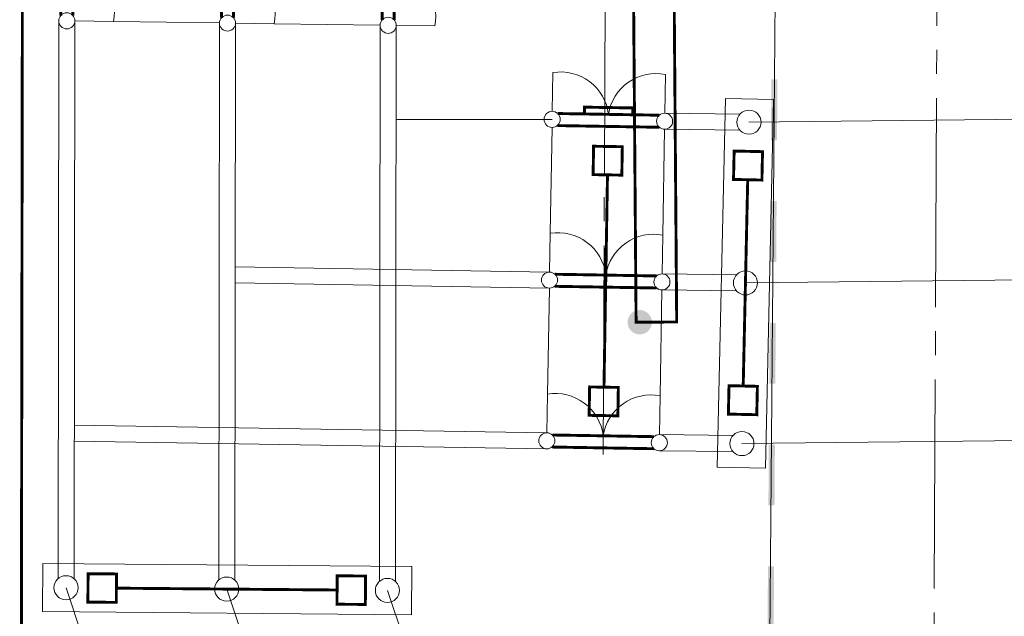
# Model space of a CAD drawing. Header units: millimetres. Extents: x 0 to 594, y 0 to 420.
# Tile 8 of 21: x 169 to 231, y 183 to 220. Entities that reach past the tile are written whole.
import ezdxf

# ---------------------------------------------------------------- set-up
doc = ezdxf.new("R2010")
doc.units = ezdxf.units.MM
for name, pattern in [('K5LT32768', [0]), ('K5LT_AXLED', [17.5, 13, -1.5, 1.5, -1.5]), ('K5LT_THIN', [0])]:
    doc.linetypes.add(name, pattern=pattern)
for name, color, linetype in [('лотки', 7, 'Continuous'), ('Системный слой', 7, 'Continuous'), ('съемка', 7, 'Continuous')]:
    doc.layers.add(name, color=color, linetype=linetype)
doc.layers.add('ошиновка', color=7, linetype='Continuous', true_color=0xffd700)

# ---------------------------------------------------------------- blocks, each defined once
blk = doc.blocks.new('U4')
at = {"layer": 'Системный слой', "linetype": 'K5LT_THIN', "lineweight": 18}
for p, q in [((212.905, 192.554), (213.407, 215.504)), ((213.407, 215.504), (216.407, 215.438)), ((216.407, 215.438), (215.904, 192.489)), ((215.904, 192.489), (212.905, 192.554))]:
    blk.add_line(p, q, dxfattribs=at)
blk = doc.blocks.new('U5')
at = {"layer": 'Системный слой', "linetype": 'K5LT_THIN', "lineweight": 18}
for p, q in [((170.94, 186.571), (170.915, 183.571)), ((193.894, 186.379), (170.94, 186.571)), ((193.869, 183.379), (193.894, 186.379)), ((170.915, 183.571), (193.869, 183.379))]:
    blk.add_line(p, q, dxfattribs=at)
blk = doc.blocks.new('U50')
at = {"layer": 'Системный слой', "linetype": 'K5LT_THIN', "lineweight": 18}
for p, q in [((202.47, 204.698), (202.509, 207.108)), ((209.469, 204.582), (209.509, 206.992))]:
    blk.add_line(p, q, dxfattribs=at)
at = {"layer": 'Системный слой', "linetype": 'K5LT_THIN', "const_width": 0.18}
for points in [[(209.127, 204.455), (202.806, 204.56)], [(202.777, 203.81), (209.132, 203.705)]]:
    blk.add_lwpolyline(points, dxfattribs=at)
at = {"layer": 'Системный слой', "linetype": 'K5LT_THIN', "lineweight": 18}
for centre in [(202.461, 204.198), (209.46, 204.082)]:
    blk.add_circle(centre, 0.5, dxfattribs=at)
for centre, start, end in [((202.989, 204.147), 6.90577, 99.20202), ((208.932, 204.048), 78.91793, 171.19576)]:
    blk.add_arc(centre, 3, start, end, dxfattribs=at)
blk = doc.blocks.new('U51')
at = {"layer": 'Системный слой', "linetype": 'K5LT_THIN', "lineweight": 18}
for p, q in [((202.635, 214.697), (202.675, 217.107)), ((209.634, 214.581), (209.674, 216.991))]:
    blk.add_line(p, q, dxfattribs=at)
at = {"layer": 'Системный слой', "linetype": 'K5LT_THIN', "const_width": 0.18}
for points in [[(209.293, 214.454), (202.972, 214.559)], [(204.633, 214.531), (204.64, 214.956), (207.64, 214.906), (207.633, 214.481)], [(202.943, 213.809), (209.298, 213.704)]]:
    blk.add_lwpolyline(points, dxfattribs=at)
at = {"layer": 'Системный слой', "linetype": 'K5LT_THIN', "lineweight": 18}
for centre in [(202.627, 214.197), (209.626, 214.081)]:
    blk.add_circle(centre, 0.5, dxfattribs=at)
for centre, start, end in [((203.155, 214.145), 6.90577, 99.20202), ((209.098, 214.047), 78.91793, 171.19576)]:
    blk.add_arc(centre, 3, start, end, dxfattribs=at)
blk = doc.blocks.new('U52')
at = {"layer": 'Системный слой', "linetype": 'K5LT_THIN', "lineweight": 18}
for p, q in [((202.304, 194.699), (202.344, 197.11)), ((209.303, 194.583), (209.343, 196.994))]:
    blk.add_line(p, q, dxfattribs=at)
at = {"layer": 'Системный слой', "linetype": 'K5LT_THIN', "const_width": 0.18}
for points in [[(208.962, 194.457), (202.641, 194.561)], [(202.611, 193.812), (208.966, 193.706)]]:
    blk.add_lwpolyline(points, dxfattribs=at)
at = {"layer": 'Системный слой', "linetype": 'K5LT_THIN', "lineweight": 18}
for centre in [(202.296, 194.199), (209.295, 194.083)]:
    blk.add_circle(centre, 0.5, dxfattribs=at)
for centre, start, end in [((202.824, 194.148), 6.90577, 99.20202), ((208.766, 194.05), 78.91793, 171.19576)]:
    blk.add_arc(centre, 3, start, end, dxfattribs=at)
blk = doc.blocks.new('U61')
at = {"layer": 'Системный слой', "linetype": 'K5LT_THIN', "lineweight": 18}
for p, q in [((183.021, 227.177), (185.432, 227.144)), ((182.924, 220.178), (185.334, 220.145))]:
    blk.add_line(p, q, dxfattribs=at)
at = {"layer": 'Системный слой', "linetype": 'K5LT_THIN', "const_width": 0.18}
for points in [[(182.046, 220.512), (182.134, 226.867)], [(182.884, 226.84), (182.796, 220.519)]]:
    blk.add_lwpolyline(points, dxfattribs=at)
at = {"layer": 'Системный слой', "linetype": 'K5LT_THIN', "lineweight": 18}
for centre in [(182.521, 227.184), (182.424, 220.185)]:
    blk.add_circle(centre, 0.5, dxfattribs=at)
for centre, start, end in [((182.471, 226.657), 277.0599, 9.33773), ((182.389, 220.714), 349.05364, 81.34988)]:
    blk.add_arc(centre, 3, start, end, dxfattribs=at)
blk = doc.blocks.new('U62')
at = {"layer": 'Системный слой', "linetype": 'K5LT_THIN', "lineweight": 18}
for p, q in [((193.02, 227.039), (195.431, 227.005)), ((192.923, 220.039), (195.333, 220.006))]:
    blk.add_line(p, q, dxfattribs=at)
at = {"layer": 'Системный слой', "linetype": 'K5LT_THIN', "const_width": 0.18}
for points in [[(192.045, 220.374), (192.133, 226.729)], [(192.883, 226.701), (192.795, 220.38)], [(192.818, 222.041), (193.243, 222.035), (193.285, 225.035), (192.86, 225.041)]]:
    blk.add_lwpolyline(points, dxfattribs=at)
at = {"layer": 'Системный слой', "linetype": 'K5LT_THIN', "lineweight": 18}
for centre in [(192.52, 227.045), (192.423, 220.046)]:
    blk.add_circle(centre, 0.5, dxfattribs=at)
for centre, start, end in [((192.471, 226.518), 277.0599, 9.33773), ((192.388, 220.575), 349.05364, 81.34988)]:
    blk.add_arc(centre, 3, start, end, dxfattribs=at)
blk = doc.blocks.new('U63')
at = {"layer": 'Системный слой', "linetype": 'K5LT_THIN', "lineweight": 18}
for p, q in [((173.022, 227.316), (175.433, 227.283)), ((172.925, 220.317), (175.335, 220.283))]:
    blk.add_line(p, q, dxfattribs=at)
at = {"layer": 'Системный слой', "linetype": 'K5LT_THIN', "const_width": 0.18}
for points in [[(172.047, 220.651), (172.135, 227.006)], [(172.885, 226.979), (172.797, 220.658)]]:
    blk.add_lwpolyline(points, dxfattribs=at)
at = {"layer": 'Системный слой', "linetype": 'K5LT_THIN', "lineweight": 18}
for centre in [(172.522, 227.323), (172.425, 220.324)]:
    blk.add_circle(centre, 0.5, dxfattribs=at)
for centre, start, end in [((172.472, 226.796), 277.0599, 9.33773), ((172.39, 220.853), 349.05364, 81.34988)]:
    blk.add_arc(centre, 3, start, end, dxfattribs=at)
blk = doc.blocks.new('U72')
at = {"layer": 'лотки', "linetype": 'K5LT_THIN', "lineweight": 18}
for p, q in [((169.706, 252.37), (169.583, 172.095)), ((207.851, 201.574), (207.46, 251.834)), ((209.987, 251.796), (210.377, 201.594)), ((210.377, 201.594), (207.851, 201.574))]:
    blk.add_line(p, q, dxfattribs=at)
blk = doc.blocks.new('U176')
at = {"layer": 'съемка'}
blk.add_hatch(color=256, dxfattribs=at).paths.add_polyline_path([(208.834, 201.55), (208.833, 201.628), (208.823, 201.705), (208.806, 201.781), (208.781, 201.854), (208.749, 201.925), (208.709, 201.992), (208.663, 202.055), (208.611, 202.112), (208.553, 202.164), (208.49, 202.21), (208.422, 202.249), (208.351, 202.281), (208.277, 202.305), (208.201, 202.322), (208.124, 202.331), (208.046, 202.332), (207.969, 202.324), (207.893, 202.309), (207.818, 202.286), (207.746, 202.256), (207.678, 202.219), (207.614, 202.174), (207.555, 202.124), (207.502, 202.067), (207.454, 202.006), (207.413, 201.939), (207.379, 201.869), (207.353, 201.796), (207.334, 201.721), (207.323, 201.644), (207.32, 201.6), (207.322, 201.522), (207.331, 201.445), (207.348, 201.369), (207.373, 201.295), (207.406, 201.225), (207.445, 201.158), (207.491, 201.095), (207.544, 201.037), (207.602, 200.985), (207.665, 200.94), (207.732, 200.901), (207.803, 200.869), (207.877, 200.845), (207.953, 200.828), (208.03, 200.819), (208.108, 200.818), (208.185, 200.825), (208.262, 200.84), (208.336, 200.863), (208.408, 200.894), (208.476, 200.931), (208.54, 200.975), (208.599, 201.026), (208.653, 201.082), (208.7, 201.144), (208.741, 201.21), (208.775, 201.28), (208.801, 201.353), (208.82, 201.429), (208.831, 201.506)])

msp = doc.modelspace()

# ---------------------------------------------------------------- hatches: boundary and pattern name
at = {"layer": 'съемка'}
for points in [[(216.64737, 216.681892), (216.268739, 216.684511), (216.242393, 212.8981), (216.620972, 212.895432)], [(216.594676, 209.10902), (216.215996, 209.111691), (216.189648, 205.325233), (216.568229, 205.322615)], [(216.541933, 201.536202), (216.163302, 201.538822), (216.136906, 197.752415), (216.51559, 197.749794)], [(216.489192, 193.963335), (216.110562, 193.966004), (216.084165, 190.179595), (216.462845, 190.176924)], [(216.436449, 186.390517), (216.057818, 186.393137), (216.031421, 182.606728), (216.410103, 182.604106)]]:
    msp.add_hatch(color=256, dxfattribs=at).paths.add_polyline_path(points)

# ---------------------------------------------------------------- linework, layer by layer
at = {"layer": 'ошиновка', "linetype": 'K5LT_THIN', "lineweight": 18}
for p, q in [((171.925038, 220.323684), (171.877437, 185.61886)), ((172.877435, 185.617489), (172.92499, 220.316746)), ((181.924123, 220.191854), (181.877078, 185.535141)), ((182.877076, 185.533785), (182.924027, 220.177977)), ((191.92316, 220.053086), (191.876758, 185.451457)), ((192.876679, 185.450116), (192.923064, 220.039209)), ((209.634255, 214.580596), (214.321933, 214.52831)), ((202.626932, 214.19663), (192.915229, 214.19663)), ((214.875345, 214.022113), (237.838407, 214.268794)), ((209.617688, 213.580734), (214.310779, 213.528387)), ((202.461268, 204.698003), (182.903487, 205.022119)), ((209.46859, 204.581969), (214.138223, 204.53027)), ((214.656372, 204.024511), (237.969012, 204.269647)), ((182.902132, 204.022004), (202.461268, 203.698003)), ((209.460307, 203.582037), (214.091848, 203.530738)), ((202.303886, 194.699306), (172.89054, 195.179505)), ((209.302925, 194.583341), (213.889542, 194.53295)), ((214.4374, 194.026909), (238.242928, 194.2705)), ((172.889165, 194.175995), (202.295603, 193.699375)), ((209.294642, 193.58341), (213.872917, 193.533088)), ((172.37667, 185.059158), (181.250327, 158.712587)), ((182.376319, 184.975446), (191.250303, 158.734393)), ((192.375969, 184.891735), (201.25028, 158.756199))]:
    msp.add_line(p, q, dxfattribs=at)
at = {"layer": 'Системный слой', "linetype": 'K5LT_AXLED', "lineweight": 18}
for p, q in [((205.796149, 193.356469), (206.186439, 276.355552)), ((226.707421, 250.519848), (226.193108, 138.203026))]:
    msp.add_line(p, q, dxfattribs=at)
at = {"layer": 'Системный слой', "linetype": 'K5LT_THIN', "lineweight": 18}
for p, q in [((215.991571, 159.95991), (216.744084, 250.706644)), ((175.33537, 220.283294), (181.924123, 220.191854)), ((185.334407, 220.144526), (191.92316, 220.053086)), ((202.509486, 207.108215), (202.618649, 213.696699)), ((209.508528, 206.99242), (209.617688, 213.580734)), ((202.343821, 197.109588), (202.452984, 203.698071)), ((209.342864, 196.993792), (209.452024, 203.582106))]:
    msp.add_line(p, q, dxfattribs=at)
for centre in [(214.875345, 214.022113), (214.656372, 204.024511), (214.4374, 194.026909), (172.37667, 185.059158), (182.376319, 184.975446), (192.375969, 184.891735)]:
    msp.add_circle(centre, 0.75, dxfattribs=at)
at = {"layer": 'съемка', "linetype": 'K5LT32768', "const_width": 0.18}
for points in [[(171.833749, 153.195825), (171.53483, 162.672284), (169.582542, 172.094129), (169.706421, 252.369392), (169.706899, 252.401218), (207.459843, 251.833341), (207.851171, 201.573079), (210.377469, 201.592747), (209.98659, 251.795334), (248.824284, 251.21114), (248.297958, 200.930581), (250.775208, 200.904651), (250.960939, 218.647733), (271.044918, 218.437499), (271.071413, 220.968587), (250.987434, 221.17882), (251.301415, 251.173879), (269.701215, 250.897111), (269.776068, 255.873254)], [(206.070386, 210.742612), (205.852375, 197.535297)], [(214.515848, 197.607536), (214.796897, 210.439374)], [(189.242959, 184.916906), (175.509679, 185.031875)]]:
    msp.add_lwpolyline(points, dxfattribs=at)
for points in [[(205.176558, 210.757368), (206.964217, 210.727858), (206.99338, 212.494654), (205.205723, 212.524164)], [(215.718897, 212.186641), (213.952284, 212.225335), (213.913589, 210.458719), (215.680203, 210.420027)], [(206.71704, 195.753745), (204.92938, 195.783255), (204.958544, 197.550053), (206.746203, 197.520543)], [(215.399153, 197.588189), (213.63254, 197.626883), (213.593845, 195.86027), (215.360461, 195.821576)], [(175.517076, 185.915362), (175.502286, 184.148387), (173.735308, 184.16318), (173.750101, 185.930155)], [(191.002538, 184.018626), (191.01733, 185.785604), (189.250355, 185.800396), (189.235563, 184.033419)]]:
    msp.add_lwpolyline(points, close=True, dxfattribs=at)

# ---------------------------------------------------------------- block references
at = {"layer": 'лотки'}
msp.add_blockref('U72', (0, 0), dxfattribs=at)
at = {"layer": 'Системный слой'}
for name in ['U63', 'U61', 'U62', 'U51', 'U4', 'U50', 'U52', 'U5']:
    msp.add_blockref(name, (0, 0), dxfattribs=at)
at = {"layer": 'съемка'}
msp.add_blockref('U176', (0, 0), dxfattribs=at)

doc.saveas('drawing.dxf')
